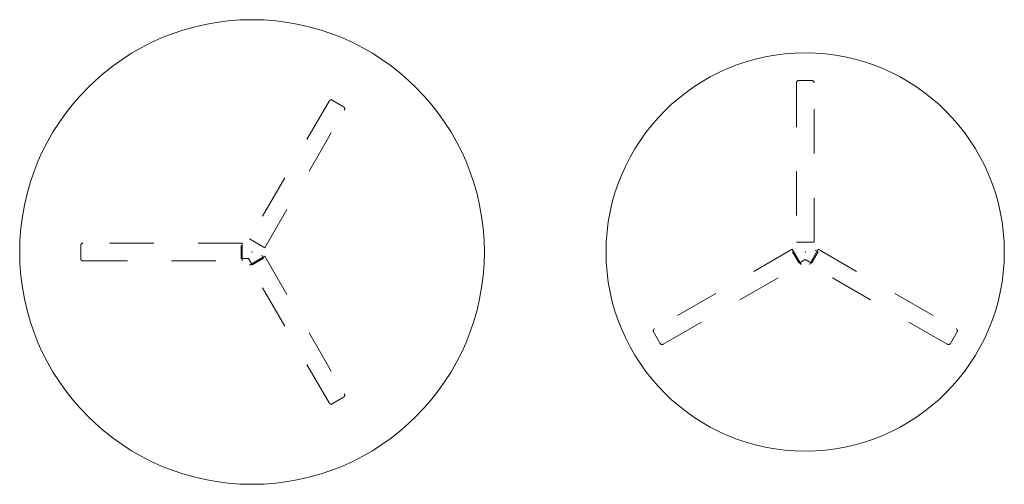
# Model space of a CAD drawing. Header units: metres. Extents: x -0.53 to 1.7, y -0.53 to 0.53.
import ezdxf

# ---------------------------------------------------------------- set-up
doc = ezdxf.new("R2010")
doc.units = ezdxf.units.M
doc.header["$MEASUREMENT"] = 0
doc.linetypes.add('Dash Style-1', pattern=[0.10582, 0.0529, -0.05292])
doc.layers.add('72_VITRA_INSERT', color=7, linetype='Continuous')
for name, color, linetype, lineweight in [('72_VITRA_PROUVE_D2_TB_FOOT_UNDER', 8, 'Dash Style-1', 5), ('72_VITRA_PROUVE_D2_TB_TABLE_TOP', 7, 'Continuous', 5), ('D2SNAP', 1, 'Continuous', 5)]:
    doc.layers.add(name, color=color, linetype=linetype, lineweight=lineweight)

# ---------------------------------------------------------------- blocks, each defined once
blk = doc.blocks.new('72_VITRA_PROUVE_D2_GUERIDON_D900_BASE_UT')
at = {"layer": '72_VITRA_PROUVE_D2_TB_FOOT_UNDER'}
for points in [[(0.1810563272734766, 0.3430027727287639, 0.4081342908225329), (0.1741673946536, 0.3410798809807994, 0.0105486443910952), (0.1740635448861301, 0.3408909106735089), (-0.0057727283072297, 0.0294053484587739), (0.0288682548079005, 0.0094053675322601), (0.2087045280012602, 0.3208909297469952, 0.0105488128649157), (0.2088162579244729, 0.3210753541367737, 0.4081413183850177), (0.2070369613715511, 0.3280028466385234)], [(-0.3870041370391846, -0.015041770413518, 0.4081342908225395), (-0.3818943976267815, -0.0200463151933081, 0.0105486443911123), (-0.3816788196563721, -0.0200417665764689), (-0.0220062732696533, -0.0200417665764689), (-0.0220062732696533, 0.0199581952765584), (-0.3816788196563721, 0.0199581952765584, 0.0105488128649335), (-0.381894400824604, 0.0199627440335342, 0.4081413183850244), (-0.3870041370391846, 0.014958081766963)], [(0.1810563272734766, -0.3430116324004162, -0.4081342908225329), (0.1741673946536, -0.3410887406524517, -0.0105486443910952), (0.1740635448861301, -0.3408997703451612), (-0.0057727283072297, -0.0294142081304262), (0.0288682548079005, -0.0094142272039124), (0.2087045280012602, -0.3208997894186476, -0.0105488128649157), (0.2088162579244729, -0.3210842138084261, -0.4081413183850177), (0.2070369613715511, -0.3280117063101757)]]:
    blk.add_lwpolyline(points, format="xyb", close=True, dxfattribs=at)
at = {"layer": '72_VITRA_PROUVE_D2_TB_FOOT_UNDER', "flags": 128}
blk.add_lwpolyline([(-0.0246040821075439, 0.0148906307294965), (-0.0246040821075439, -0.0148906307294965), (-0.0082645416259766, -0.0149999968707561), (0, -0.0290959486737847), (0.0257914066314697, -0.0142053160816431), (0.0177164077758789, 3.259629e-09), (0.0257914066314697, 0.0142053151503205), (0, 0.0290959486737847), (-0.0082645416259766, 0.0149999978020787)], close=True, dxfattribs=at)
at = {"layer": 'D2SNAP'}
blk.add_point((0, 0), dxfattribs=at)
blk = doc.blocks.new('72_VITRA_PROUVE_D2_GUERIDON_D900_TABLE_TOP')
at = {"layer": '72_VITRA_PROUVE_D2_TB_TABLE_TOP'}
blk.add_circle((-1e-16, -1e-16), 0.4500000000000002, dxfattribs=at)
at = {"layer": 'D2SNAP', "color": 1, "linetype": 'Continuous', "lineweight": 5, "true_color": 0xff0000}
blk.add_point((0, 0), dxfattribs=at)
blk = doc.blocks.new('72vitra_prouve2A1DFFBE3D58C4695B7F2C513B7502FBA')
blk.add_blockref('72_VITRA_PROUVE_D2_GUERIDON_D900_TABLE_TOP', (0, 0))
at = {"rotation": 30}
blk.add_blockref('72_VITRA_PROUVE_D2_GUERIDON_D900_BASE_UT', (0, 0), dxfattribs=at)
blk = doc.blocks.new('XCAD032E85EABB05DBE0D3063DE0B80F5D3C6C')
at = {"color": 7}
blk.add_blockref('72vitra_prouve2A1DFFBE3D58C4695B7F2C513B7502FBA', (0, 0), dxfattribs=at)
blk = doc.blocks.new('72_VITRA_PROUVE_D2_GUERIDON_D1050_BASE_UT')
at = {"layer": '72_VITRA_PROUVE_D2_TB_FOOT_UNDER'}
for points in [[(0.1810563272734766, 0.3430027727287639, 0.4081342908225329), (0.1741673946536, 0.3410798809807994, 0.0105486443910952), (0.1740635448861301, 0.3408909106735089), (-0.0057727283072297, 0.0294053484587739), (0.0288682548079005, 0.0094053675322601), (0.2087045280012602, 0.3208909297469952, 0.0105488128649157), (0.2088162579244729, 0.3210753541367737, 0.4081413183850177), (0.2070369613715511, 0.3280028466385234)], [(-0.3870041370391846, -0.015041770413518, 0.4081342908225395), (-0.3818943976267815, -0.0200463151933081, 0.0105486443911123), (-0.3816788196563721, -0.0200417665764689), (-0.0220062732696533, -0.0200417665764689), (-0.0220062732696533, 0.0199581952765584), (-0.3816788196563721, 0.0199581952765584, 0.0105488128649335), (-0.381894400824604, 0.0199627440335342, 0.4081413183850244), (-0.3870041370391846, 0.014958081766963)], [(0.1810563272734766, -0.3430116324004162, -0.4081342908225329), (0.1741673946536, -0.3410887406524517, -0.0105486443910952), (0.1740635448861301, -0.3408997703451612), (-0.0057727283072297, -0.0294142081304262), (0.0288682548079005, -0.0094142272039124), (0.2087045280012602, -0.3208997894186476, -0.0105488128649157), (0.2088162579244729, -0.3210842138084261, -0.4081413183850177), (0.2070369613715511, -0.3280117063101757)]]:
    blk.add_lwpolyline(points, format="xyb", close=True, dxfattribs=at)
at = {"layer": '72_VITRA_PROUVE_D2_TB_FOOT_UNDER', "flags": 128}
blk.add_lwpolyline([(-0.0246040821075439, 0.0148906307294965), (-0.0246040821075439, -0.0148906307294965), (-0.0082645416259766, -0.0149999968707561), (0, -0.0290959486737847), (0.0257914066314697, -0.0142053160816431), (0.0177164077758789, 3.259629e-09), (0.0257914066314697, 0.0142053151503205), (0, 0.0290959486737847), (-0.0082645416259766, 0.0149999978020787)], close=True, dxfattribs=at)
at = {"layer": '72_VITRA_PROUVE_D2_TB_FOOT_UNDER', "linetype": 'Continuous'}
blk.add_point((0, 0), dxfattribs=at)
blk = doc.blocks.new('72_VITRA_PROUVE_D2_GUERIDON_D1050_TABLE_TOP')
at = {"layer": '72_VITRA_PROUVE_D2_TB_TABLE_TOP'}
blk.add_lwpolyline([(-0.525, 0, -0.414213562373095), (0, 0.525, -0.414213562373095), (0.525, 0, -0.414213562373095), (0, -0.525, -0.414213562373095)], format="xyb", close=True, dxfattribs=at)
at = {"layer": 'D2SNAP', "linetype": 'Continuous', "lineweight": 5}
blk.add_point((0, 0), dxfattribs=at)
blk = doc.blocks.new('72vitra_prouve270A8E40F8CB947D88290259BAB857C31')
for name in ['72_VITRA_PROUVE_D2_GUERIDON_D1050_TABLE_TOP', '72_VITRA_PROUVE_D2_GUERIDON_D1050_BASE_UT']:
    blk.add_blockref(name, (0, 0))
blk = doc.blocks.new('XCAD03AC868D7C39F10D87744432C0C6807AB3')
at = {"color": 7}
blk.add_blockref('72vitra_prouve270A8E40F8CB947D88290259BAB857C31', (0, 0), dxfattribs=at)

msp = doc.modelspace()

# ---------------------------------------------------------------- block references
at = {"layer": '72_VITRA_INSERT'}
for name, p in [('XCAD03AC868D7C39F10D87744432C0C6807AB3', (0, 0)), ('XCAD032E85EABB05DBE0D3063DE0B80F5D3C6C', (1.25, 0))]:
    msp.add_blockref(name, p, dxfattribs=at)

doc.saveas('drawing.dxf')
